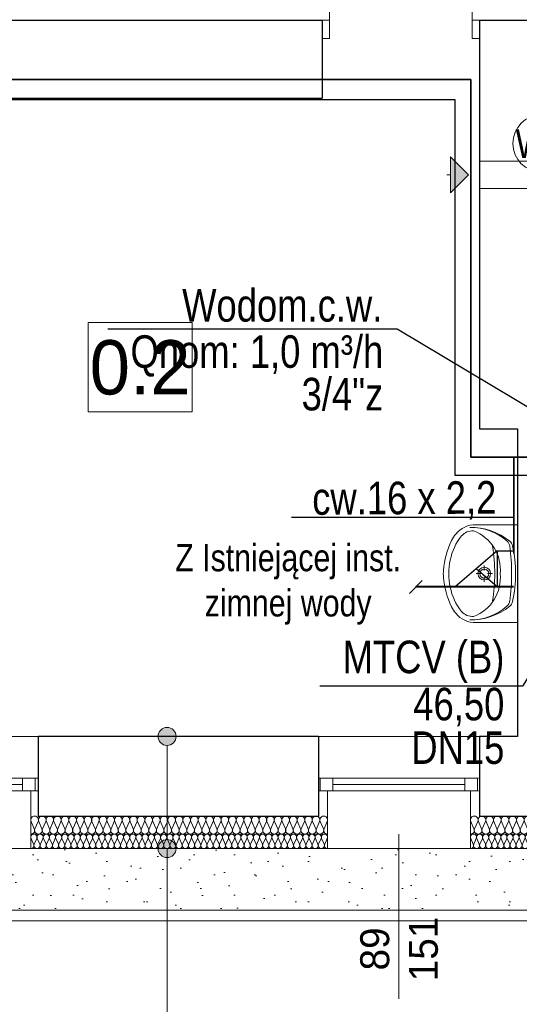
# Model space of a CAD drawing. Extents: x -438200 to -357500, y 15000 to 163871.
# Tile 21 of 148: x -421866 to -419105, y 21871 to 27316. Entities that reach past the tile are written whole.
import ezdxf
from ezdxf.lldxf.tags import DXFTag

# ---------------------------------------------------------------- set-up
doc = ezdxf.new("R2010")
doc.units = 0
doc.header["$MEASUREMENT"] = 0
doc.set_wipeout_variables(frame=1)
doc.layers.get('0').update_dxf_attribs({"color": 252})
for name, color, linetype in [('#armatura', 7, 'Continuous'), ('#IS_ armatura sanitar', 250, 'Continuous'), ('#opisy', 7, 'Continuous'), ('#podkład', 252, 'Continuous'), ('Arch ocieplenie', 252, 'Continuous'), ('Arch opisy', 252, 'Continuous'), ('Inwent Izolacje', 252, 'Continuous'), ('INWENT wyposarzenie', 252, 'Continuous'), ('IS_Opisy_działek_Therm', 7, 'SOLID'), ('IS_Text_Armatury_Therm', 7, 'Continuous'), ('IS_Text_Armatury_Wodociag', 7, 'Continuous'), ('IS_Text_Pion_Wodociag', 7, 'Continuous'), ('Istniejące kominy', 252, 'Continuous')]:
    doc.layers.add(name, color=color, linetype=linetype)
for name, color, linetype, lineweight in [('Arch ocieplenie_Nr_Pióra__9', 252, 'Continuous', 13), ('Arch okna_Nr_Pióra__82', 252, 'Continuous', 20), ('Arch opisy_Nr_Pióra__21', 252, 'Continuous', 9), ('Arch teren_Nr_Pióra__5', 252, 'Continuous', 13), ('Arch wykończenie_Nr_Pióra__3', 252, 'Continuous', 18), ('Inwent Izolacje_Nr_Pióra__2', 252, 'Continuous', 13), ('INWENT OPISY_Nr_Pióra__21', 252, 'Continuous', 9), ('INWENT wyposarzenie_Nr_Pióra__21', 252, 'Continuous', 9), ('INWENT. DRZWI_Nr_Pióra__5', 252, 'Continuous', 13), ('INWENT. OKNA_Nr_Pióra__21', 252, 'Continuous', 9), ('INWENT. OKNA_Nr_Pióra__5', 252, 'Continuous', 13), ('INWENT.ŚCIANY_Nr_Pióra__1', 252, 'Continuous', 25), ('INWENT.ŚCIANY_Nr_Pióra__2', 252, 'Continuous', 13), ('INWENT.ŚCIANY_Nr_Pióra__21', 252, 'Continuous', 9), ('Istniejące kominy_Nr_Pióra__21', 252, 'Continuous', 9)]:
    doc.layers.add(name, color=color, linetype=linetype, lineweight=lineweight)
for name, color, linetype, true_color in [('IS_Ciepła_woda', 1, 'DASHDOT', 0xff0000), ('IS_Cyrkulacja', 7, 'DASHWAVE', 0x800080), ('IS_Opisy_działek_Wodociag', 7, 'SOLID', 0x000000)]:
    doc.layers.add(name, color=color, linetype=linetype, true_color=true_color)
doc.styles.add('GENERATED_STYLE_3', font='txt')
doc.styles.add('GENERATED_STYLE_5', font='txt')
doc.styles.get("Standard").update_dxf_attribs({"font": 'arial.ttf', "width": 0.8, "bigfont": 'BIGFONT.SHX'})
doc.linetypes.add('CYRKULACJ1', pattern='A,2.5,-1.5,["~",Standard,S=1,R=0,X=-0.5,Y=-0.4],-1.5', length=5.5)
tags = doc.linetypes.add('DASHDOT', pattern=[20, 10, -5, 0, -5]).pattern_tags.tags
tags[10:11] = [DXFTag(74, 4), DXFTag(75, 0), DXFTag(340, '0'), DXFTag(46, 0.0), DXFTag(50, 0.0), DXFTag(44, 0.0), DXFTag(45, 0.0)]
tags[8:9] = [DXFTag(74, 4), DXFTag(75, 0), DXFTag(340, '0'), DXFTag(46, 0.0), DXFTag(50, 0.0), DXFTag(44, 0.0), DXFTag(45, 0.0)]
tags[6:7] = [DXFTag(74, 4), DXFTag(75, 0), DXFTag(340, '0'), DXFTag(46, 0.0), DXFTag(50, 0.0), DXFTag(44, 0.0), DXFTag(45, 0.0)]
tags[4:5] = [DXFTag(74, 4), DXFTag(75, 0), DXFTag(340, '0'), DXFTag(46, 0.0), DXFTag(50, 0.0), DXFTag(44, 0.0), DXFTag(45, 0.0)]
tags = doc.linetypes.add('DASHWAVE', pattern='A,10,-5,-20,[138,IS_LineDef.shx,S=2,R=0,X=-20,Y=0],-5', length=40).pattern_tags.tags
tags[16:17] = [DXFTag(74, 4), DXFTag(75, 0), DXFTag(340, '0'), DXFTag(46, 0.0), DXFTag(50, 0.0), DXFTag(44, 0.0), DXFTag(45, 0.0)]
tags[6:7] = [DXFTag(74, 4), DXFTag(75, 0), DXFTag(340, '0'), DXFTag(46, 0.0), DXFTag(50, 0.0), DXFTag(44, 0.0), DXFTag(45, 0.0)]
tags[4:5] = [DXFTag(74, 4), DXFTag(75, 0), DXFTag(340, '0'), DXFTag(46, 0.0), DXFTag(50, 0.0), DXFTag(44, 0.0), DXFTag(45, 0.0)]
tags = doc.linetypes.add('SOLID', pattern=[10, 10, 0]).pattern_tags.tags
tags[6:7] = [DXFTag(74, 4), DXFTag(75, 0), DXFTag(340, '0'), DXFTag(46, 0.0), DXFTag(50, 0.0), DXFTag(44, 0.0), DXFTag(45, 0.0)]
tags[4:5] = [DXFTag(74, 4), DXFTag(75, 0), DXFTag(340, '0'), DXFTag(46, 0.0), DXFTag(50, 0.0), DXFTag(44, 0.0), DXFTag(45, 0.0)]

# ---------------------------------------------------------------- blocks, each defined once
blk = doc.blocks.new('Izolacja cieplna 14_5', base_point=(-419374.9, 22732.6))
at = {"layer": 'Arch ocieplenie_Nr_Pióra__9', "linetype": 'Continuous'}
for p, q in [((-419373.5, 22788.8), (-419359.5, 22756.5)), ((-419356.7, 22756.5), (-419342.7, 22788.8)), ((-419339.9, 22788.8), (-419325.9, 22756.5)), ((-419323.1, 22756.5), (-419309.1, 22788.8)), ((-419306.3, 22788.8), (-419292.3, 22756.5)), ((-419289.5, 22756.5), (-419275.5, 22788.8)), ((-419272.7, 22788.8), (-419258.7, 22756.5)), ((-419255.9, 22756.5), (-419241.9, 22788.8)), ((-419239.1, 22788.8), (-419225.1, 22756.5)), ((-419222.2, 22756.5), (-419208.3, 22788.8)), ((-419205.4, 22788.8), (-419191.4, 22756.5)), ((-419188.6, 22756.5), (-419174.6, 22788.8)), ((-419171.8, 22788.8), (-419157.8, 22756.5)), ((-419155, 22756.5), (-419141, 22788.8)), ((-419138.2, 22788.8), (-419124.2, 22756.5)), ((-419121.4, 22756.5), (-419107.4, 22788.8)), ((-419104.6, 22788.8), (-419090.6, 22756.5)), ((-419087.8, 22756.5), (-419073.8, 22788.8)), ((-419070.9, 22788.8), (-419057, 22756.5)), ((-419054.1, 22756.5), (-419040.2, 22788.8)), ((-419037.3, 22788.8), (-419023.3, 22756.5)), ((-419020.5, 22756.5), (-419006.5, 22788.8)), ((-419003.7, 22788.8), (-418989.7, 22756.5)), ((-418986.9, 22756.5), (-418972.9, 22788.8)), ((-418970.1, 22788.8), (-418956.1, 22756.5)), ((-418953.3, 22756.5), (-418939.3, 22788.8)), ((-418936.5, 22788.8), (-418922.5, 22756.5)), ((-418919.7, 22756.5), (-418905.7, 22788.8)), ((-418902.8, 22788.8), (-418888.9, 22756.5)), ((-418886, 22756.5), (-418872, 22788.8)), ((-418869.2, 22788.8), (-418855.2, 22756.5)), ((-418852.4, 22756.5), (-418838.4, 22788.8)), ((-418835.6, 22788.8), (-418821.6, 22756.5)), ((-418818.8, 22756.5), (-418804.8, 22788.8)), ((-418802, 22788.8), (-418788, 22756.5)), ((-418785.2, 22756.5), (-418771.2, 22788.8)), ((-418768.4, 22788.8), (-418754.4, 22756.5)), ((-418751.6, 22756.5), (-418737.6, 22788.8)), ((-418734.7, 22788.8), (-418720.8, 22756.5)), ((-418717.9, 22756.5), (-418703.9, 22788.8)), ((-418701.1, 22788.8), (-418687.1, 22756.5)), ((-418684.3, 22756.5), (-418670.3, 22788.8)), ((-418667.5, 22788.8), (-418653.5, 22756.5)), ((-418650.7, 22756.5), (-418636.7, 22788.8)), ((-418633.9, 22788.8), (-418619.9, 22756.5)), ((-418617.1, 22756.5), (-418603.1, 22788.8)), ((-418600.3, 22788.8), (-418586.3, 22756.5)), ((-418583.4, 22756.5), (-418569.5, 22788.8)), ((-418566.6, 22788.8), (-418552.7, 22756.5)), ((-418549.8, 22756.5), (-418535.8, 22788.8)), ((-418533, 22788.8), (-418519, 22756.5)), ((-418516.2, 22756.5), (-418502.2, 22788.8)), ((-418499.4, 22788.8), (-418485.4, 22756.5)), ((-418482.6, 22756.5), (-418468.6, 22788.8)), ((-418465.8, 22788.8), (-418451.8, 22756.5)), ((-418449, 22756.5), (-418435, 22788.8)), ((-418432.2, 22788.8), (-418418.2, 22756.5)), ((-418415.3, 22756.5), (-418401.4, 22788.8))]:
    blk.add_line(p, q, dxfattribs=at)
for centre, start_param, end_param in [((-419358.1, 22795.6), 4.299595, 8.266775), ((-419324.5, 22795.6), 4.299595, 8.266775), ((-419290.9, 22795.6), 4.299595, 8.266775), ((-419257.3, 22795.6), 4.299595, 8.266775), ((-419223.7, 22795.6), 4.299595, 8.266775), ((-419190, 22795.6), 4.299595, 8.266775), ((-419156.4, 22795.6), 4.299595, 8.266775), ((-419122.8, 22795.6), 4.299595, 8.266775), ((-419089.2, 22795.6), 4.299595, 8.266775), ((-419055.6, 22795.6), 4.299595, 8.266775), ((-419021.9, 22795.6), 4.299595, 8.266775), ((-418988.3, 22795.6), 4.299595, 8.266775), ((-418954.7, 22795.6), 4.299595, 8.266775), ((-418921.1, 22795.6), 4.299595, 8.266775), ((-418887.4, 22795.6), 4.299595, 8.266775), ((-418853.8, 22795.6), 4.299595, 8.266775), ((-418820.2, 22795.6), 4.299595, 8.266775), ((-418786.6, 22795.6), 4.299595, 8.266775), ((-418753, 22795.6), 4.299595, 8.266775), ((-418719.3, 22795.6), 4.299595, 8.266775), ((-418685.7, 22795.6), 4.299595, 8.266775), ((-418652.1, 22795.6), 4.299595, 8.266775), ((-418618.5, 22795.6), 4.299595, 8.266775), ((-418584.9, 22795.6), 4.299595, 8.266775), ((-418551.2, 22795.6), 4.299595, 8.266775), ((-418517.6, 22795.6), 4.299595, 8.266775), ((-418484, 22795.6), 4.299595, 8.266775), ((-418450.4, 22795.6), 4.299595, 8.266775), ((-418416.8, 22795.6), 4.299595, 8.266775), ((-419374.9, 22749.6), 3.141593, 5.125182), ((-419341.3, 22749.6), 1.158004, 5.125183), ((-419307.7, 22749.6), 1.158004, 5.125183), ((-419274.1, 22749.6), 1.158004, 5.125183), ((-419240.5, 22749.6), 1.158004, 5.125183), ((-419206.8, 22749.6), 1.158004, 5.125183), ((-419173.2, 22749.6), 1.158004, 5.125183), ((-419139.6, 22749.6), 1.158004, 5.125183), ((-419106, 22749.6), 1.158004, 5.125183), ((-419072.4, 22749.6), 1.158004, 5.125183), ((-419038.7, 22749.6), 1.158004, 5.125183), ((-419005.1, 22749.6), 1.158004, 5.125183), ((-418971.5, 22749.6), 1.158004, 5.125183), ((-418937.9, 22749.6), 1.158004, 5.125183), ((-418904.3, 22749.6), 1.158004, 5.125183), ((-418870.6, 22749.6), 1.158004, 5.125183), ((-418837, 22749.6), 1.158004, 5.125183), ((-418803.4, 22749.6), 1.158004, 5.125183), ((-418769.8, 22749.6), 1.158004, 5.125183), ((-418736.2, 22749.6), 1.158004, 5.125183), ((-418702.5, 22749.6), 1.158004, 5.125183), ((-418668.9, 22749.6), 1.158004, 5.125183), ((-418635.3, 22749.6), 1.158004, 5.125183), ((-418601.7, 22749.6), 1.158004, 5.125183), ((-418568.1, 22749.6), 1.158004, 5.125183), ((-418534.4, 22749.6), 1.158004, 5.125183), ((-418500.8, 22749.6), 1.158004, 5.125183), ((-418467.2, 22749.6), 1.158004, 5.125183), ((-418433.6, 22749.6), 1.158004, 5.125183), ((-418399.9, 22749.6), 1.158004, 3.141593)]:
    blk.add_ellipse(centre, major_axis=(0, 17), ratio=0.988013, start_param=start_param, end_param=end_param, dxfattribs=at)
blk = doc.blocks.new('Izolacja cieplna 14_6', base_point=(-421804.9, 22732.6))
at = {"layer": 'Arch ocieplenie_Nr_Pióra__9', "linetype": 'Continuous'}
for p, q in [((-421803.5, 22788.8), (-421789.3, 22756.5)), ((-421786.4, 22756.5), (-421772.2, 22788.8)), ((-421769.3, 22788.8), (-421755.1, 22756.5)), ((-421752.3, 22756.5), (-421738, 22788.8)), ((-421735.2, 22788.8), (-421721, 22756.5)), ((-421718.1, 22756.5), (-421703.9, 22788.8)), ((-421701, 22788.8), (-421686.8, 22756.5)), ((-421683.9, 22756.5), (-421669.7, 22788.8)), ((-421666.8, 22788.8), (-421652.6, 22756.5)), ((-421649.8, 22756.5), (-421635.5, 22788.8)), ((-421632.7, 22788.8), (-421618.5, 22756.5)), ((-421615.6, 22756.5), (-421601.4, 22788.8)), ((-421598.5, 22788.8), (-421584.3, 22756.5)), ((-421581.4, 22756.5), (-421567.2, 22788.8)), ((-421564.3, 22788.8), (-421550.1, 22756.5)), ((-421547.3, 22756.5), (-421533, 22788.8)), ((-421530.2, 22788.8), (-421516, 22756.5)), ((-421513.1, 22756.5), (-421498.9, 22788.8)), ((-421496, 22788.8), (-421481.8, 22756.5)), ((-421478.9, 22756.5), (-421464.7, 22788.8)), ((-421461.8, 22788.8), (-421447.6, 22756.5)), ((-421444.8, 22756.5), (-421430.5, 22788.8)), ((-421427.7, 22788.8), (-421413.5, 22756.5)), ((-421410.6, 22756.5), (-421396.4, 22788.8)), ((-421393.5, 22788.8), (-421379.3, 22756.5)), ((-421376.4, 22756.5), (-421362.2, 22788.8)), ((-421359.3, 22788.8), (-421345.1, 22756.5)), ((-421342.3, 22756.5), (-421328, 22788.8)), ((-421325.2, 22788.8), (-421311, 22756.5)), ((-421308.1, 22756.5), (-421293.9, 22788.8)), ((-421291, 22788.8), (-421276.8, 22756.5)), ((-421273.9, 22756.5), (-421259.7, 22788.8)), ((-421256.8, 22788.8), (-421242.6, 22756.5)), ((-421239.8, 22756.5), (-421225.5, 22788.8)), ((-421222.7, 22788.8), (-421208.5, 22756.5)), ((-421205.6, 22756.5), (-421191.4, 22788.8)), ((-421188.5, 22788.8), (-421174.3, 22756.5)), ((-421171.4, 22756.5), (-421157.2, 22788.8)), ((-421154.3, 22788.8), (-421140.1, 22756.5)), ((-421137.3, 22756.5), (-421123, 22788.8)), ((-421120.2, 22788.8), (-421106, 22756.5)), ((-421103.1, 22756.5), (-421088.9, 22788.8)), ((-421086, 22788.8), (-421071.8, 22756.5)), ((-421068.9, 22756.5), (-421054.7, 22788.8)), ((-421051.8, 22788.8), (-421037.6, 22756.5)), ((-421034.8, 22756.5), (-421020.5, 22788.8)), ((-421017.7, 22788.8), (-421003.5, 22756.5)), ((-421000.6, 22756.5), (-420986.4, 22788.8)), ((-420983.5, 22788.8), (-420969.3, 22756.5)), ((-420966.4, 22756.5), (-420952.2, 22788.8)), ((-420949.3, 22788.8), (-420935.1, 22756.5)), ((-420932.3, 22756.5), (-420918, 22788.8)), ((-420915.2, 22788.8), (-420901, 22756.5)), ((-420898.1, 22756.5), (-420883.9, 22788.8)), ((-420881, 22788.8), (-420866.8, 22756.5)), ((-420863.9, 22756.5), (-420849.7, 22788.8)), ((-420846.8, 22788.8), (-420832.6, 22756.5)), ((-420829.8, 22756.5), (-420815.5, 22788.8)), ((-420812.7, 22788.8), (-420798.5, 22756.5)), ((-420795.6, 22756.5), (-420781.4, 22788.8)), ((-420778.5, 22788.8), (-420764.3, 22756.5)), ((-420761.4, 22756.5), (-420747.2, 22788.8)), ((-420744.3, 22788.8), (-420730.1, 22756.5)), ((-420727.3, 22756.5), (-420713, 22788.8)), ((-420710.2, 22788.8), (-420696, 22756.5)), ((-420693.1, 22756.5), (-420678.9, 22788.8)), ((-420676, 22788.8), (-420661.8, 22756.5)), ((-420658.9, 22756.5), (-420644.7, 22788.8)), ((-420641.8, 22788.8), (-420627.6, 22756.5)), ((-420624.8, 22756.5), (-420610.5, 22788.8)), ((-420607.7, 22788.8), (-420593.5, 22756.5)), ((-420590.6, 22756.5), (-420576.4, 22788.8)), ((-420573.5, 22788.8), (-420559.3, 22756.5)), ((-420556.4, 22756.5), (-420542.2, 22788.8)), ((-420539.3, 22788.8), (-420525.1, 22756.5)), ((-420522.3, 22756.5), (-420508, 22788.8)), ((-420505.2, 22788.8), (-420491, 22756.5)), ((-420488.1, 22756.5), (-420473.9, 22788.8)), ((-420471, 22788.8), (-420456.8, 22756.5)), ((-420453.9, 22756.5), (-420439.7, 22788.8)), ((-420436.8, 22788.8), (-420422.6, 22756.5)), ((-420419.8, 22756.5), (-420405.5, 22788.8)), ((-420402.7, 22788.8), (-420388.5, 22756.5)), ((-420385.6, 22756.5), (-420371.4, 22788.8)), ((-420368.5, 22788.8), (-420354.3, 22756.5)), ((-420351.4, 22756.5), (-420337.2, 22788.8)), ((-420334.3, 22788.8), (-420320.1, 22756.5)), ((-420317.3, 22756.5), (-420303, 22788.8)), ((-420300.2, 22788.8), (-420286, 22756.5)), ((-420283.1, 22756.5), (-420268.9, 22788.8)), ((-420266, 22788.8), (-420251.8, 22756.5)), ((-420248.9, 22756.5), (-420234.7, 22788.8)), ((-420231.8, 22788.8), (-420217.6, 22756.5)), ((-420214.8, 22756.5), (-420200.5, 22788.8)), ((-420197.7, 22788.8), (-420183.5, 22756.5)), ((-420180.6, 22756.5), (-420166.4, 22788.8))]:
    blk.add_line(p, q, dxfattribs=at)
for centre, start_param, end_param in [((-421787.9, 22795.6), 5.870392, 9.837571), ((-421753.7, 22795.6), 5.870392, 9.837571), ((-421719.5, 22795.6), 5.870392, 9.837571), ((-421685.4, 22795.6), 5.870392, 9.837571), ((-421651.2, 22795.6), 5.870392, 9.837571), ((-421617, 22795.6), 5.870392, 9.837571), ((-421582.9, 22795.6), 5.870392, 9.837571), ((-421548.7, 22795.6), 5.870392, 9.837571), ((-421514.5, 22795.6), 5.870392, 9.837571), ((-421480.4, 22795.6), 5.870392, 9.837571), ((-421446.2, 22795.6), 5.870392, 9.837571), ((-421412, 22795.6), 5.870392, 9.837571), ((-421377.9, 22795.6), 5.870392, 9.837571), ((-421343.7, 22795.6), 5.870392, 9.837571), ((-421309.5, 22795.6), 5.870392, 9.837571), ((-421275.4, 22795.6), 5.870392, 9.837571), ((-421241.2, 22795.6), 5.870392, 9.837571), ((-421207, 22795.6), 5.870392, 9.837571), ((-421172.9, 22795.6), 5.870392, 9.837571), ((-421138.7, 22795.6), 5.870392, 9.837571), ((-421104.5, 22795.6), 5.870392, 9.837571), ((-421070.4, 22795.6), 5.870392, 9.837571), ((-421036.2, 22795.6), 5.870392, 9.837571), ((-421002, 22795.6), 5.870392, 9.837571), ((-420967.9, 22795.6), 5.870392, 9.837571), ((-420933.7, 22795.6), 5.870392, 9.837571), ((-420899.5, 22795.6), 5.870392, 9.837571), ((-420865.4, 22795.6), 5.870392, 9.837571), ((-420831.2, 22795.6), 5.870392, 9.837571), ((-420797, 22795.6), 5.870392, 9.837571), ((-420762.9, 22795.6), 5.870392, 9.837571), ((-420728.7, 22795.6), 5.870392, 9.837571), ((-420694.5, 22795.6), 5.870392, 9.837571), ((-420660.4, 22795.6), 5.870392, 9.837571), ((-420626.2, 22795.6), 5.870392, 9.837571), ((-420592, 22795.6), 5.870392, 9.837571), ((-420557.9, 22795.6), 5.870392, 9.837571), ((-420523.7, 22795.6), 5.870392, 9.837571), ((-420489.5, 22795.6), 5.870392, 9.837571), ((-420455.4, 22795.6), 5.870392, 9.837571), ((-420421.2, 22795.6), 5.870392, 9.837571), ((-420387, 22795.6), 5.870392, 9.837571), ((-420352.9, 22795.6), 5.870392, 9.837571), ((-420318.7, 22795.6), 5.870392, 9.837571), ((-420284.5, 22795.6), 5.870392, 9.837571), ((-420250.4, 22795.6), 5.870392, 9.837571), ((-420216.2, 22795.6), 5.870392, 9.837571), ((-420182, 22795.6), 5.870392, 9.837571), ((-421804.9, 22749.6), 4.712389, 6.695979), ((-421770.8, 22749.6), 2.7288, 6.695979), ((-421736.6, 22749.6), 2.7288, 6.695979), ((-421702.4, 22749.6), 2.7288, 6.695979), ((-421668.3, 22749.6), 2.7288, 6.695979), ((-421634.1, 22749.6), 2.7288, 6.695979), ((-421599.9, 22749.6), 2.7288, 6.695979), ((-421565.8, 22749.6), 2.7288, 6.695979), ((-421531.6, 22749.6), 2.7288, 6.695979), ((-421497.4, 22749.6), 2.7288, 6.695979), ((-421463.3, 22749.6), 2.7288, 6.695979), ((-421429.1, 22749.6), 2.7288, 6.695979), ((-421394.9, 22749.6), 2.7288, 6.695979), ((-421360.8, 22749.6), 2.7288, 6.695979), ((-421326.6, 22749.6), 2.7288, 6.695979), ((-421292.4, 22749.6), 2.7288, 6.695979), ((-421258.3, 22749.6), 2.7288, 6.695979), ((-421224.1, 22749.6), 2.7288, 6.695979), ((-421189.9, 22749.6), 2.7288, 6.695979), ((-421155.8, 22749.6), 2.7288, 6.695979), ((-421121.6, 22749.6), 2.7288, 6.695979), ((-421087.4, 22749.6), 2.7288, 6.695979), ((-421053.3, 22749.6), 2.7288, 6.695979), ((-421019.1, 22749.6), 2.7288, 6.695979), ((-420984.9, 22749.6), 2.7288, 6.695979), ((-420950.8, 22749.6), 2.7288, 6.695979), ((-420916.6, 22749.6), 2.7288, 6.695979), ((-420882.4, 22749.6), 2.7288, 6.695979), ((-420848.3, 22749.6), 2.7288, 6.695979), ((-420814.1, 22749.6), 2.7288, 6.695979), ((-420779.9, 22749.6), 2.7288, 6.695979), ((-420745.8, 22749.6), 2.7288, 6.695979), ((-420711.6, 22749.6), 2.7288, 6.695979), ((-420677.4, 22749.6), 2.7288, 6.695979), ((-420643.3, 22749.6), 2.7288, 6.695979), ((-420609.1, 22749.6), 2.7288, 6.695979), ((-420574.9, 22749.6), 2.7288, 6.695979), ((-420540.8, 22749.6), 2.7288, 6.695979), ((-420506.6, 22749.6), 2.7288, 6.695979), ((-420472.4, 22749.6), 2.7288, 6.695979), ((-420438.3, 22749.6), 2.7288, 6.695979), ((-420404.1, 22749.6), 2.7288, 6.695979), ((-420369.9, 22749.6), 2.7288, 6.695979), ((-420335.8, 22749.6), 2.7288, 6.695979), ((-420301.6, 22749.6), 2.7288, 6.695979), ((-420267.4, 22749.6), 2.7288, 6.695979), ((-420233.3, 22749.6), 2.7288, 6.695979), ((-420199.1, 22749.6), 2.7288, 6.695979), ((-420164.9, 22749.6), 2.7288, 4.712389)]:
    blk.add_ellipse(centre, major_axis=(17.1, 0), ratio=0.995959, start_param=start_param, end_param=end_param, dxfattribs=at)
blk = doc.blocks.new('Symbol Umywalka 14_251', base_point=(-419525, 24522.6))
at = {"layer": 'INWENT wyposarzenie_Nr_Pióra__21', "linetype": 'Continuous'}
for p, q in [((-419114.9, 24522.6), (-419343.4, 24522.6)), ((-419114.9, 24522.6), (-419114.9, 23982.6)), ((-419114.9, 24167.5), (-419114.9, 24337.7)), ((-419298.3, 24269.4), (-419298.3, 24298.2)), ((-419314.9, 24252.7), (-419343.8, 24252.7)), ((-419298.3, 24207.2), (-419298.3, 24236)), ((-419252.8, 24252.7), (-419281.6, 24252.7)), ((-419114.9, 23982.6), (-419343.4, 23982.6))]:
    blk.add_line(p, q, dxfattribs=at)
for radius in [35, 25]:
    blk.add_circle((-419298.3, 24252.7), radius, dxfattribs=at)
for centre, radius, start, end in [((-419349.3, 24385.4), 137.4, 87.5448, 141.2546), ((-419373.1, 24169.1), 339.6, 50.6648, 90.9072), ((-419374.8, 24203.6), 305.1, 48.5245, 90.6767), ((-419197.6, 24276), 293, 140.7149, 170.0022), ((-419290.4, 24338.4), 212.8, 141.3152, 152.8429), ((-419363.1, 24408.6), 80.9, 86.0694, 139.1984), ((-419446, 24265.5), 240.7, 32.8442, 68.4481), ((-419081.3, 24238.9), 444.2, 153.7403, 175.7948), ((-420225.7, 24252.7), 984.9, 351.1796, 8.8266), ((-419449.8, 24271.9), 240.6, 355.394, 31.0561), ((-419202.6, 24398.5), 45, 7.8304, 48.5245), ((-420301.1, 24247.4), 1153.8, 0.245, 7.8304), ((-419186.3, 24397), 45, 12.694, 50.6648), ((-419801.8, 24258.4), 675.9, 359.4897, 12.694), ((-419178.3, 24252.6), 316.7, 166.4334, 193.5666), ((-419255, 24252.6), 270, 175.9876, 184.0124), ((-419081.3, 24266.3), 444.2, 184.2052, 206.2597), ((-419449.8, 24233.3), 240.6, 328.9439, 4.606), ((-420301, 24259.1), 1153.8, 352.0921, 359.6775), ((-419801.8, 24247.5), 675.9, 347.2285, 0.4328), ((-419197.6, 24229.2), 293, 189.9978, 219.2851), ((-419290.4, 24166.9), 212.8, 207.1571, 218.6848), ((-419372.9, 24336.2), 339.6, 269.0153, 309.2578), ((-419374.8, 24301.7), 305.1, 269.2458, 311.398), ((-419446, 24239.7), 240.7, 291.5519, 327.1558), ((-419202.8, 24106.6), 45, 311.398, 352.0921), ((-419186.5, 24108), 45, 309.2578, 347.2285), ((-419349.3, 24119.8), 137.4, 218.7454, 272.4552), ((-419363.1, 24096.6), 80.9, 220.8016, 273.9306)]:
    blk.add_arc(centre, radius, start, end, dxfattribs=at)
blk = doc.blocks.new('Izolacja cieplna 14_259', base_point=(-421804.9, 22812.6))
at = {"layer": 'Inwent Izolacje_Nr_Pióra__2', "linetype": 'Continuous'}
for p, q in [((-421803.2, 22882.8), (-421785.7, 22842.4)), ((-421782.2, 22842.4), (-421764.7, 22882.8)), ((-421761.1, 22882.8), (-421743.6, 22842.4)), ((-421740.1, 22842.4), (-421722.6, 22882.8)), ((-421719.1, 22882.8), (-421701.6, 22842.4)), ((-421698.1, 22842.4), (-421680.6, 22882.8)), ((-421677, 22882.8), (-421659.5, 22842.4)), ((-421656, 22842.4), (-421638.5, 22882.8)), ((-421635, 22882.8), (-421617.5, 22842.4)), ((-421614, 22842.4), (-421596.5, 22882.8)), ((-421592.9, 22882.8), (-421575.4, 22842.4)), ((-421571.9, 22842.4), (-421554.4, 22882.8)), ((-421550.9, 22882.8), (-421533.4, 22842.4)), ((-421529.8, 22842.4), (-421512.4, 22882.8)), ((-421508.8, 22882.8), (-421491.3, 22842.4)), ((-421487.8, 22842.4), (-421470.3, 22882.8)), ((-421466.8, 22882.8), (-421449.3, 22842.4)), ((-421445.7, 22842.4), (-421428.3, 22882.8)), ((-421424.7, 22882.8), (-421407.2, 22842.4)), ((-421403.7, 22842.4), (-421386.2, 22882.8)), ((-421382.7, 22882.8), (-421365.2, 22842.4)), ((-421361.6, 22842.4), (-421344.1, 22882.8)), ((-421340.6, 22882.8), (-421323.1, 22842.4)), ((-421319.6, 22842.4), (-421302.1, 22882.8)), ((-421298.6, 22882.8), (-421281.1, 22842.4)), ((-421277.5, 22842.4), (-421260, 22882.8)), ((-421256.5, 22882.8), (-421239, 22842.4)), ((-421235.5, 22842.4), (-421218, 22882.8)), ((-421214.5, 22882.8), (-421197, 22842.4)), ((-421193.4, 22842.4), (-421175.9, 22882.8)), ((-421172.4, 22882.8), (-421154.9, 22842.4)), ((-421151.4, 22842.4), (-421133.9, 22882.8)), ((-421130.4, 22882.8), (-421112.9, 22842.4)), ((-421109.3, 22842.4), (-421091.8, 22882.8)), ((-421088.3, 22882.8), (-421070.8, 22842.4)), ((-421067.3, 22842.4), (-421049.8, 22882.8)), ((-421046.3, 22882.8), (-421028.8, 22842.4)), ((-421025.2, 22842.4), (-421007.7, 22882.8)), ((-421004.2, 22882.8), (-420986.7, 22842.4)), ((-420983.2, 22842.4), (-420965.7, 22882.8)), ((-420962.2, 22882.8), (-420944.7, 22842.4)), ((-420941.1, 22842.4), (-420923.6, 22882.8)), ((-420920.1, 22882.8), (-420902.6, 22842.4)), ((-420899.1, 22842.4), (-420881.6, 22882.8)), ((-420878.1, 22882.8), (-420860.6, 22842.4)), ((-420857, 22842.4), (-420839.5, 22882.8)), ((-420836, 22882.8), (-420818.5, 22842.4)), ((-420815, 22842.4), (-420797.5, 22882.8)), ((-420793.9, 22882.8), (-420776.5, 22842.4)), ((-420772.9, 22842.4), (-420755.4, 22882.8)), ((-420751.9, 22882.8), (-420734.4, 22842.4)), ((-420730.9, 22842.4), (-420713.4, 22882.8)), ((-420709.8, 22882.8), (-420692.4, 22842.4)), ((-420688.8, 22842.4), (-420671.3, 22882.8)), ((-420667.8, 22882.8), (-420650.3, 22842.4)), ((-420646.8, 22842.4), (-420629.3, 22882.8)), ((-420625.7, 22882.8), (-420608.3, 22842.4)), ((-420604.7, 22842.4), (-420587.2, 22882.8)), ((-420583.7, 22882.8), (-420566.2, 22842.4)), ((-420562.7, 22842.4), (-420545.2, 22882.8)), ((-420541.6, 22882.8), (-420524.1, 22842.4)), ((-420520.6, 22842.4), (-420503.1, 22882.8)), ((-420499.6, 22882.8), (-420482.1, 22842.4)), ((-420478.6, 22842.4), (-420461.1, 22882.8)), ((-420457.5, 22882.8), (-420440, 22842.4)), ((-420436.5, 22842.4), (-420419, 22882.8)), ((-420415.5, 22882.8), (-420398, 22842.4)), ((-420394.5, 22842.4), (-420377, 22882.8)), ((-420373.4, 22882.8), (-420355.9, 22842.4)), ((-420352.4, 22842.4), (-420334.9, 22882.8)), ((-420331.4, 22882.8), (-420313.9, 22842.4)), ((-420310.4, 22842.4), (-420292.9, 22882.8)), ((-420289.3, 22882.8), (-420271.8, 22842.4)), ((-420268.3, 22842.4), (-420250.8, 22882.8)), ((-420247.3, 22882.8), (-420229.8, 22842.4)), ((-420226.3, 22842.4), (-420208.8, 22882.8)), ((-420205.2, 22882.8), (-420187.7, 22842.4)), ((-420184.2, 22842.4), (-420166.7, 22882.8))]:
    blk.add_line(p, q, dxfattribs=at)
for centre, start_param, end_param in [((-421783.9, 22891.3), 4.299595, 8.266775), ((-421741.9, 22891.3), 4.299595, 8.266775), ((-421699.8, 22891.3), 4.299595, 8.266775), ((-421657.8, 22891.3), 4.299595, 8.266775), ((-421615.7, 22891.3), 4.299595, 8.266775), ((-421573.7, 22891.3), 4.299595, 8.266775), ((-421531.6, 22891.3), 4.299595, 8.266775), ((-421489.6, 22891.3), 4.299595, 8.266775), ((-421447.5, 22891.3), 4.299595, 8.266775), ((-421405.5, 22891.3), 4.299595, 8.266775), ((-421363.4, 22891.3), 4.299595, 8.266775), ((-421321.4, 22891.3), 4.299595, 8.266775), ((-421279.3, 22891.3), 4.299595, 8.266775), ((-421237.3, 22891.3), 4.299595, 8.266775), ((-421195.2, 22891.3), 4.299595, 8.266775), ((-421153.2, 22891.3), 4.299595, 8.266775), ((-421111.1, 22891.3), 4.299595, 8.266775), ((-421069, 22891.3), 4.299595, 8.266775), ((-421027, 22891.3), 4.299595, 8.266775), ((-420984.9, 22891.3), 4.299595, 8.266775), ((-420942.9, 22891.3), 4.299595, 8.266775), ((-420900.8, 22891.3), 4.299595, 8.266775), ((-420858.8, 22891.3), 4.299595, 8.266775), ((-420816.7, 22891.3), 4.299595, 8.266775), ((-420774.7, 22891.3), 4.299595, 8.266775), ((-420732.6, 22891.3), 4.299595, 8.266775), ((-420690.6, 22891.3), 4.299595, 8.266775), ((-420648.5, 22891.3), 4.299595, 8.266775), ((-420606.5, 22891.3), 4.299595, 8.266775), ((-420564.4, 22891.3), 4.299595, 8.266775), ((-420522.4, 22891.3), 4.299595, 8.266775), ((-420480.3, 22891.3), 4.299595, 8.266775), ((-420438.3, 22891.3), 4.299595, 8.266775), ((-420396.2, 22891.3), 4.299595, 8.266775), ((-420354.2, 22891.3), 4.299595, 8.266775), ((-420312.1, 22891.3), 4.299595, 8.266775), ((-420270.1, 22891.3), 4.299595, 8.266775), ((-420228, 22891.3), 4.299595, 8.266775), ((-420186, 22891.3), 4.299595, 8.266775), ((-421804.9, 22833.9), 3.141593, 5.125182), ((-421762.9, 22833.9), 1.158004, 5.125183), ((-421720.8, 22833.9), 1.158004, 5.125183), ((-421678.8, 22833.9), 1.158004, 5.125183), ((-421636.7, 22833.9), 1.158004, 5.125183), ((-421594.7, 22833.9), 1.158004, 5.125183), ((-421552.6, 22833.9), 1.158004, 5.125183), ((-421510.6, 22833.9), 1.158004, 5.125183), ((-421468.5, 22833.9), 1.158004, 5.125183), ((-421426.5, 22833.9), 1.158004, 5.125183), ((-421384.4, 22833.9), 1.158004, 5.125183), ((-421342.4, 22833.9), 1.158004, 5.125183), ((-421300.3, 22833.9), 1.158004, 5.125183), ((-421258.3, 22833.9), 1.158004, 5.125183), ((-421216.2, 22833.9), 1.158004, 5.125183), ((-421174.2, 22833.9), 1.158004, 5.125183), ((-421132.1, 22833.9), 1.158004, 5.125183), ((-421090.1, 22833.9), 1.158004, 5.125183), ((-421048, 22833.9), 1.158004, 5.125183), ((-421006, 22833.9), 1.158004, 5.125183), ((-420963.9, 22833.9), 1.158004, 5.125183), ((-420921.9, 22833.9), 1.158004, 5.125183), ((-420879.8, 22833.9), 1.158004, 5.125183), ((-420837.8, 22833.9), 1.158004, 5.125183), ((-420795.7, 22833.9), 1.158004, 5.125183), ((-420753.7, 22833.9), 1.158004, 5.125183), ((-420711.6, 22833.9), 1.158004, 5.125183), ((-420669.6, 22833.9), 1.158004, 5.125183), ((-420627.5, 22833.9), 1.158004, 5.125183), ((-420585.5, 22833.9), 1.158004, 5.125183), ((-420543.4, 22833.9), 1.158004, 5.125183), ((-420501.4, 22833.9), 1.158004, 5.125183), ((-420459.3, 22833.9), 1.158004, 5.125183), ((-420417.3, 22833.9), 1.158004, 5.125183), ((-420375.2, 22833.9), 1.158004, 5.125183), ((-420333.2, 22833.9), 1.158004, 5.125183), ((-420291.1, 22833.9), 1.158004, 5.125183), ((-420249.1, 22833.9), 1.158004, 5.125183), ((-420207, 22833.9), 1.158004, 5.125183), ((-420164.9, 22833.9), 1.158004, 3.141593)]:
    blk.add_ellipse(centre, major_axis=(0, 21.3), ratio=0.988613, start_param=start_param, end_param=end_param, dxfattribs=at)
blk = doc.blocks.new('Izolacja cieplna 14_260', base_point=(-419374.9, 22812.6))
at = {"layer": 'Inwent Izolacje_Nr_Pióra__2', "linetype": 'Continuous'}
for p, q in [((-419373.2, 22882.8), (-419355.5, 22842.4)), ((-419352, 22842.4), (-419334.3, 22882.8)), ((-419330.8, 22882.8), (-419313.1, 22842.4)), ((-419309.6, 22842.4), (-419291.9, 22882.8)), ((-419288.4, 22882.8), (-419270.7, 22842.4)), ((-419267.2, 22842.4), (-419249.6, 22882.8)), ((-419246, 22882.8), (-419228.4, 22842.4)), ((-419224.8, 22842.4), (-419207.2, 22882.8)), ((-419203.6, 22882.8), (-419186, 22842.4)), ((-419182.4, 22842.4), (-419164.8, 22882.8)), ((-419161.2, 22882.8), (-419143.6, 22842.4)), ((-419140, 22842.4), (-419122.4, 22882.8)), ((-419118.8, 22882.8), (-419101.2, 22842.4)), ((-419097.6, 22842.4), (-419080, 22882.8)), ((-419076.4, 22882.8), (-419058.8, 22842.4)), ((-419055.2, 22842.4), (-419037.6, 22882.8)), ((-419034, 22882.8), (-419016.4, 22842.4)), ((-419012.8, 22842.4), (-418995.2, 22882.8)), ((-418991.6, 22882.8), (-418974, 22842.4)), ((-418970.4, 22842.4), (-418952.8, 22882.8)), ((-418949.3, 22882.8), (-418931.6, 22842.4)), ((-418928.1, 22842.4), (-418910.4, 22882.8)), ((-418906.9, 22882.8), (-418889.2, 22842.4)), ((-418885.7, 22842.4), (-418868, 22882.8)), ((-418864.5, 22882.8), (-418846.8, 22842.4)), ((-418843.3, 22842.4), (-418825.6, 22882.8)), ((-418822.1, 22882.8), (-418804.4, 22842.4)), ((-418800.9, 22842.4), (-418783.2, 22882.8)), ((-418779.7, 22882.8), (-418762.1, 22842.4)), ((-418758.5, 22842.4), (-418740.9, 22882.8)), ((-418737.3, 22882.8), (-418719.7, 22842.4)), ((-418716.1, 22842.4), (-418698.5, 22882.8)), ((-418694.9, 22882.8), (-418677.3, 22842.4)), ((-418673.7, 22842.4), (-418656.1, 22882.8)), ((-418652.5, 22882.8), (-418634.9, 22842.4)), ((-418631.3, 22842.4), (-418613.7, 22882.8)), ((-418610.1, 22882.8), (-418592.5, 22842.4)), ((-418588.9, 22842.4), (-418571.3, 22882.8)), ((-418567.7, 22882.8), (-418550.1, 22842.4)), ((-418546.5, 22842.4), (-418528.9, 22882.8)), ((-418525.3, 22882.8), (-418507.7, 22842.4)), ((-418504.1, 22842.4), (-418486.5, 22882.8)), ((-418482.9, 22882.8), (-418465.3, 22842.4)), ((-418461.8, 22842.4), (-418444.1, 22882.8)), ((-418440.6, 22882.8), (-418422.9, 22842.4)), ((-418419.4, 22842.4), (-418401.7, 22882.8))]:
    blk.add_line(p, q, dxfattribs=at)
for centre, start_param, end_param in [((-419353.8, 22891.3), 4.299595, 8.266775), ((-419311.4, 22891.3), 4.299595, 8.266775), ((-419269, 22891.3), 4.299595, 8.266775), ((-419226.6, 22891.3), 4.299595, 8.266775), ((-419184.2, 22891.3), 4.299595, 8.266775), ((-419141.8, 22891.3), 4.299595, 8.266775), ((-419099.4, 22891.3), 4.299595, 8.266775), ((-419057, 22891.3), 4.299595, 8.266775), ((-419014.6, 22891.3), 4.299595, 8.266775), ((-418972.2, 22891.3), 4.299595, 8.266775), ((-418929.8, 22891.3), 4.299595, 8.266775), ((-418887.4, 22891.3), 4.299595, 8.266775), ((-418845.1, 22891.3), 4.299595, 8.266775), ((-418802.7, 22891.3), 4.299595, 8.266775), ((-418760.3, 22891.3), 4.299595, 8.266775), ((-418717.9, 22891.3), 4.299595, 8.266775), ((-418675.5, 22891.3), 4.299595, 8.266775), ((-418633.1, 22891.3), 4.299595, 8.266775), ((-418590.7, 22891.3), 4.299595, 8.266775), ((-418548.3, 22891.3), 4.299595, 8.266775), ((-418505.9, 22891.3), 4.299595, 8.266775), ((-418463.5, 22891.3), 4.299595, 8.266775), ((-418421.1, 22891.3), 4.299595, 8.266775), ((-419374.9, 22833.9), 3.141593, 5.125182), ((-419332.6, 22833.9), 1.158004, 5.125183), ((-419290.2, 22833.9), 1.158004, 5.125183), ((-419247.8, 22833.9), 1.158004, 5.125183), ((-419205.4, 22833.9), 1.158004, 5.125183), ((-419163, 22833.9), 1.158004, 5.125183), ((-419120.6, 22833.9), 1.158004, 5.125183), ((-419078.2, 22833.9), 1.158004, 5.125183), ((-419035.8, 22833.9), 1.158004, 5.125183), ((-418993.4, 22833.9), 1.158004, 5.125183), ((-418951, 22833.9), 1.158004, 5.125183), ((-418908.6, 22833.9), 1.158004, 5.125183), ((-418866.3, 22833.9), 1.158004, 5.125183), ((-418823.9, 22833.9), 1.158004, 5.125183), ((-418781.5, 22833.9), 1.158004, 5.125183), ((-418739.1, 22833.9), 1.158004, 5.125183), ((-418696.7, 22833.9), 1.158004, 5.125183), ((-418654.3, 22833.9), 1.158004, 5.125183), ((-418611.9, 22833.9), 1.158004, 5.125183), ((-418569.5, 22833.9), 1.158004, 5.125183), ((-418527.1, 22833.9), 1.158004, 5.125183), ((-418484.7, 22833.9), 1.158004, 5.125183), ((-418442.3, 22833.9), 1.158004, 5.125183), ((-418399.9, 22833.9), 1.158004, 3.141593)]:
    blk.add_ellipse(centre, major_axis=(0, 21.3), ratio=0.996607, start_param=start_param, end_param=end_param, dxfattribs=at)
blk = doc.blocks.new('Linia_11', base_point=(-419384.9, 26457.6))
at = {"layer": 'Istniejące kominy_Nr_Pióra__21', "linetype": 'Continuous'}
blk.add_hatch(color=256, dxfattribs=at).paths.add_polyline_path([(-419384.9, 26457.6), (-419484.9, 26357.6), (-419484.9, 26557.6)], flags=0)
for p, q in [((-419384.9, 26457.6), (-419484.9, 26557.6)), ((-419484.9, 26357.6), (-419484.9, 26557.6)), ((-419484.9, 26457.6), (-419504.9, 26457.6)), ((-419384.9, 26457.6), (-419484.9, 26357.6))]:
    blk.add_line(p, q, dxfattribs=at)
blk = doc.blocks.new('Linia_52', base_point=(-421051.8, 22732.6))
at = {"layer": 'Arch opisy_Nr_Pióra__21', "linetype": 'Continuous'}
blk.add_line((-421051.8, 22732.6), (-421051.8, 20652.8), dxfattribs=at)
blk.add_circle((-421051.8, 20352.8), 300, dxfattribs=at)
blk = doc.blocks.new('Linia_53', base_point=(-421051.8, 23352.6))
at = {"layer": 'Arch opisy_Nr_Pióra__21', "linetype": 'Continuous'}
for points in [[(-421001.8, 23352.6), (-421005.6, 23371.7), (-421016.4, 23388), (-421032.7, 23398.8), (-421051.8, 23402.6), (-421070.9, 23398.8), (-421087.1, 23388), (-421098, 23371.7), (-421101.8, 23352.6), (-421098, 23333.5), (-421087.1, 23317.3), (-421070.9, 23306.4), (-421051.8, 23302.6), (-421032.7, 23306.4), (-421016.4, 23317.3), (-421005.6, 23333.5)], [(-421001.8, 22732.6), (-421005.6, 22751.7), (-421016.4, 22768), (-421032.7, 22778.8), (-421051.8, 22782.6), (-421070.9, 22778.8), (-421087.1, 22768), (-421098, 22751.7), (-421101.8, 22732.6), (-421098, 22713.5), (-421087.1, 22697.3), (-421070.9, 22686.4), (-421051.8, 22682.6), (-421032.7, 22686.4), (-421016.4, 22697.3), (-421005.6, 22713.5)]]:
    blk.add_hatch(color=256, dxfattribs=at).paths.add_polyline_path(points, flags=0)
blk.add_line((-421051.8, 23302.6), (-421051.8, 22782.6), dxfattribs=at)
for centre in [(-421051.8, 23352.6), (-421051.8, 22732.6)]:
    blk.add_circle(centre, 50, dxfattribs=at)
blk = doc.blocks.new('parter')
at = {"layer": 'Arch okna_Nr_Pióra__82', "linetype": 'Continuous'}
h = blk.add_hatch(dxfattribs=at)
h.set_pattern_fill('Render', color=252, style=0, pattern_type=2)
h.set_pattern_definition([(45, (0, 350), (-111.36932, 111.36932), [0, -105, 0, -157.5]), (110, (350, 350), (148.00159, 53.86817), [0, -77, 0, -133])])
h.paths.add_polyline_path([(-415304.9, 22682.6), (-415304.9, 22732.6), (-422864.9, 22732.6), (-422864.9, 22392.6), (-414758.4, 22392.6), (-414758.2, 22682.6)], flags=0)
at = {"layer": 'Arch teren_Nr_Pióra__5', "color": 252, "linetype": 'Continuous'}
for p, q in [((-414818.6, 22392.6), (-422864.9, 22392.6)), ((-414758.5, 22332.6), (-422864.9, 22332.6))]:
    blk.add_line(p, q, dxfattribs=at)
at = {"layer": 'Arch wykończenie_Nr_Pióra__3', "color": 252, "linetype": 'Continuous'}
for p, q in [((-421804.9, 22732.6), (-421804.9, 23052.6)), ((-420164.9, 22732.6), (-420164.9, 23052.6)), ((-419374.9, 22732.6), (-419374.9, 23052.6)), ((-421804.9, 22732.6), (-420164.9, 22732.6)), ((-419374.9, 22732.6), (-418399.9, 22732.6))]:
    blk.add_line(p, q, dxfattribs=at)
at = {"layer": 'INWENT. DRZWI_Nr_Pióra__5', "color": 252, "linetype": 'Continuous'}
for p, q in [((-420154.9, 27312.6), (-420154.9, 28102.6)), ((-420194.9, 27312.6), (-420154.9, 27312.6)), ((-420154.9, 27312.6), (-420154.9, 27212.6)), ((-419324.9, 27312.6), (-419364.9, 27312.6)), ((-419364.9, 27312.6), (-419364.9, 27212.6)), ((-420154.9, 27212.6), (-420194.9, 27212.6)), ((-419364.9, 27212.6), (-419324.9, 27212.6))]:
    blk.add_line(p, q, dxfattribs=at)
blk.add_arc((-420154.9, 27312.6), 790, 0, 90, dxfattribs=at)
at = {"layer": 'INWENT. OKNA_Nr_Pióra__5', "color": 252, "linetype": 'Continuous'}
for p, q in [((-422664.9, 23122.6), (-421764.9, 23122.6)), ((-422580.9, 23087.6), (-421850.9, 23087.6)), ((-421850.9, 23122.6), (-421850.9, 23052.6)), ((-421780.9, 23122.6), (-421780.9, 23052.6)), ((-420209.9, 23122.6), (-419329.9, 23122.6)), ((-420205.9, 23122.6), (-420205.9, 23052.6)), ((-420135.9, 23122.6), (-420135.9, 23052.6)), ((-420135.9, 23087.6), (-419405.9, 23087.6)), ((-419405.9, 23122.6), (-419405.9, 23052.6)), ((-419335.9, 23122.6), (-419335.9, 23052.6)), ((-422664.9, 23052.6), (-421764.9, 23052.6)), ((-420209.9, 23052.6), (-419329.9, 23052.6)), ((-419769.9, 22812.6), (-419769.9, 21902.6))]:
    blk.add_line(p, q, dxfattribs=at)
at = {"layer": 'INWENT.ŚCIANY_Nr_Pióra__1', "color": 252, "linetype": 'Continuous'}
for p, q in [((-423444.9, 27312.6), (-420194.9, 27312.6)), ((-420194.9, 27312.6), (-420194.9, 26882.6)), ((-419324.9, 27312.6), (-419324.9, 26902.6)), ((-419324.9, 27312.6), (-418824.9, 27312.6)), ((-419324.9, 26902.6), (-419324.9, 25052.6)), ((-422544.9, 26882.6), (-420194.9, 26882.6)), ((-419324.9, 25052.6), (-419114.9, 25052.6)), ((-419114.9, 25052.6), (-419114.9, 23352.6)), ((-421764.9, 23352.6), (-421764.9, 22912.6)), ((-420214.9, 23352.6), (-421764.9, 23352.6)), ((-420214.9, 23352.6), (-420214.9, 22912.6)), ((-419324.9, 23352.6), (-419324.9, 22912.6)), ((-419114.9, 23352.6), (-419324.9, 23352.6)), ((-421764.9, 22912.6), (-420214.9, 22912.6)), ((-419324.9, 22912.6), (-418424.9, 22912.6))]:
    blk.add_line(p, q, dxfattribs=at)
at = {"layer": 'INWENT.ŚCIANY_Nr_Pióra__2', "color": 252, "linetype": 'Continuous'}
for p, q in [((-421804.9, 22812.6), (-420164.9, 22812.6)), ((-419374.9, 22812.6), (-418399.9, 22812.6))]:
    blk.add_line(p, q, dxfattribs=at)
at = {"layer": 'INWENT.ŚCIANY_Nr_Pióra__21', "color": 252, "linetype": 'Continuous'}
for p, q in [((-422664.9, 23352.6), (-421764.9, 23352.6)), ((-420214.9, 23352.6), (-419324.9, 23352.6)), ((-422624.9, 22732.6), (-421804.9, 22732.6)), ((-420164.9, 22732.6), (-419374.9, 22732.6))]:
    blk.add_line(p, q, dxfattribs=at)
at = {"layer": 'Istniejące kominy_Nr_Pióra__21', "color": 252, "linetype": 'Continuous'}
for p, q in [((-418944.9, 26532.6), (-419324.9, 26532.6)), ((-419324.9, 26382.6), (-418944.9, 26382.6))]:
    blk.add_line(p, q, dxfattribs=at)
at = {"layer": 'Arch ocieplenie', "color": 252, "linetype": 'Continuous', "lineweight": 13}
for name, p in [('Izolacja cieplna 14_6', (-421804.9, 22732.6)), ('Izolacja cieplna 14_5', (-419374.9, 22732.6))]:
    blk.add_blockref(name, p, dxfattribs=at)
at = {"layer": 'Arch opisy', "color": 252, "linetype": 'Continuous'}
for name, p in [('Linia_53', (-421051.8, 23352.6)), ('Linia_52', (-421051.8, 22732.6))]:
    blk.add_blockref(name, p, dxfattribs=at)
at = {"layer": 'Inwent Izolacje', "color": 252, "linetype": 'Continuous', "lineweight": 13}
for name, p in [('Izolacja cieplna 14_259', (-421804.9, 22812.6)), ('Izolacja cieplna 14_260', (-419374.9, 22812.6))]:
    blk.add_blockref(name, p, dxfattribs=at)
at = {"layer": 'INWENT wyposarzenie', "color": 252, "linetype": 'Continuous', "lineweight": 13}
blk.add_blockref('Symbol Umywalka 14_251', (-419525, 24522.6), dxfattribs=at)
at = {"layer": 'Istniejące kominy', "color": 252, "linetype": 'Continuous'}
blk.add_blockref('Linia_11', (-419384.9, 26457.6), dxfattribs=at)
at = {"layer": 'INWENT. OKNA_Nr_Pióra__21', "color": 252, "linetype": 'Continuous', "insert": (-419984.1, 22177.6), "char_height": 160, "width": 709.227, "attachment_point": 2, "rotation": 90, "line_spacing_factor": 1.007581, "style": 'GENERATED_STYLE_5'}
blk.add_mtext('{89\\P151}', dxfattribs=at)
at = {"color": 252, "linetype": 'Continuous', "ltscale": 1687862.734846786}
blk.add_wipeout([(-421488.8, 25641.4), (-420912.8, 25641.4), (-420912.8, 25147.3), (-421488.8, 25147.3)], dxfattribs=at).dxf.layer = 'INWENT OPISY_Nr_Pióra__21'
at = {"layer": 'INWENT OPISY_Nr_Pióra__21', "color": 252, "linetype": 'Continuous', "flags": 128}
blk.add_lwpolyline([(-421488.8, 25641.4), (-420912.8, 25641.4), (-420912.8, 25147.3), (-421488.8, 25147.3)], close=True, dxfattribs=at)
at = {"layer": 'INWENT OPISY_Nr_Pióra__21', "color": 252, "linetype": 'Continuous', "insert": (-421200.8, 25239.3), "char_height": 300, "attachment_point": 8, "style": 'GENERATED_STYLE_3'}
blk.add_mtext('{0.2 }', dxfattribs=at)
blk = doc.blocks.new('ks')
at = {"layer": '#armatura', "color": 7, "lineweight": 30}
for p, q in [((-16727.92, -26593.79), (-16751.19, -26573.79)), ((-16727.92, -26573.79), (-16739.55, -26583.79)), ((-16727.92, -26593.79), (-16727.92, -26573.79)), ((-16727.92, -26573.79), (-16718.81, -26573.79)), ((-16727.92, -26593.79), (-16718.79, -26593.79))]:
    blk.add_line(p, q, dxfattribs=at)

msp = doc.modelspace()

# ---------------------------------------------------------------- block references
at = {"layer": '#podkład', "color": 3, "lineweight": 50}
msp.add_blockref('parter', (0, 0), dxfattribs=at)

# ---------------------------------------------------------------- next in the draw order: linework, layer by layer
at = {"lineweight": 35}
msp.add_lwpolyline([(-419641, 24214.4), (-419711.7, 24143.7)], dxfattribs=at)
at = {"color": 4, "lineweight": 40}
msp.add_lwpolyline([(-419136.3, 24179), (-419676.3, 24179)], dxfattribs=at)
at = {"color": 0, "lineweight": 15}
msp.add_circle((-418981.6, 26631.3), 159, dxfattribs=at)
at = {"layer": 'IS_Ciepła_woda', "color": 1, "lineweight": 35, "ltscale": 10}
for p, q in [((-428858.7, 26985.4), (-419372.1, 26985.4)), ((-419372.1, 26985.4), (-419372.1, 24897)), ((-419372.1, 24897), (-419134.3, 24897)), ((-419134.3, 24897), (-419134.3, 24364.7)), ((-419134.3, 24897), (-418749, 24897))]:
    msp.add_line(p, q, dxfattribs=at)
at = {"layer": 'IS_Cyrkulacja', "color": 6, "linetype": 'CYRKULACJ1', "lineweight": 30, "ltscale": 100}
for p, q in [((-419460, 26872.8), (-428858.7, 26872.8)), ((-419460, 24796), (-419460, 26872.8)), ((-418407.7, 24796), (-419460, 24796))]:
    msp.add_line(p, q, dxfattribs=at)
at = {"layer": 'IS_Opisy_działek_Wodociag', "ltscale": 10}
for points in [[(-418595.8, 24897), (-419780.2, 25605.2), (-421379.9, 25605.2)], [(-418357.7, 24796), (-419087.7, 23631.1), (-420207.7, 23631.1)], [(-420364.4, 24564.9), (-419134.3, 24564.9)]]:
    msp.add_lwpolyline(points, dxfattribs=at)

# ---------------------------------------------------------------- next in the draw order: block references
at = {"layer": '#IS_ armatura sanitar', "lineweight": 40, "xscale": -10, "yscale": 10, "zscale": 10, "rotation": 179.9999999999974}
msp.add_blockref('ks', (-251948.2, -241558.9), dxfattribs=at)

# ---------------------------------------------------------------- next in the draw order: texts
at = {"layer": '#opisy', "insert": (-421064.4, 24416), "char_height": 150, "width": 1363.797, "attachment_point": 1}
msp.add_mtext('\\pxqc;Z Istniejącej inst. zimnej wody', dxfattribs=at)
at = {"layer": 'IS_Opisy_działek_Therm', "color": 3, "lineweight": 50, "ltscale": 10, "char_height": 180}
for insert, attachment_point in [((-421835, 23677.8), 7), ((-419381, 23611), 7), ((-419451, 23567.8), 1), ((-419441, 23536), 7), ((-419441, 23536), 7)]:
    msp.add_mtext('\\fArial|b0|i0;', dxfattribs=dict(at, insert=insert, attachment_point=attachment_point))
at = {"layer": 'IS_Opisy_działek_Wodociag', "ltscale": 10, "insert": (-420248.6, 24544.5), "char_height": 180, "attachment_point": 7, "rotation": 0.4}
msp.add_mtext('\\fArial|b0|i0;cw.16 x 2,2', dxfattribs=at)
at = {"layer": 'IS_Text_Armatury_Therm', "color": 3, "linetype": 'SOLID', "lineweight": 50, "ltscale": 10, "char_height": 180, "attachment_point": 7}
for insert in [(-419462.3, 26348.3), (-419938.1, 24226.3)]:
    msp.add_mtext('\\fArial|b0|i0;', dxfattribs=dict(at, insert=insert))
at = {"layer": 'IS_Text_Armatury_Wodociag', "linetype": 'SOLID', "ltscale": 10, "char_height": 180, "attachment_point": 9}
for s, insert in [('\\fArial|b0|i0;Wodom.c.w.', (-419862.1, 25643.8)), ('\\fArial|b0|i0;Qnom: 1,0 m³/h', (-419856.7, 25341.3)), ('\\fArial|b0|i0;3/4"z', (-419856.7, 25152.9)), ('\\fArial|b0|i0;MTCV (B)', (-419187.5, 23648.2)), ('\\fArial|b0|i0;46,50', (-419187.5, 23408.2)), ('\\fArial|b0|i0;DN15  ', (-419187.5, 23198.2))]:
    msp.add_mtext(s, dxfattribs=dict(at, insert=insert))
at = {"layer": 'IS_Text_Pion_Wodociag', "linetype": 'SOLID', "ltscale": 10, "insert": (-418992.5, 26551.5), "char_height": 158.4, "attachment_point": 8}
msp.add_mtext('\\fArial|b0|i0;W2', dxfattribs=at)

doc.saveas('drawing.dxf')
